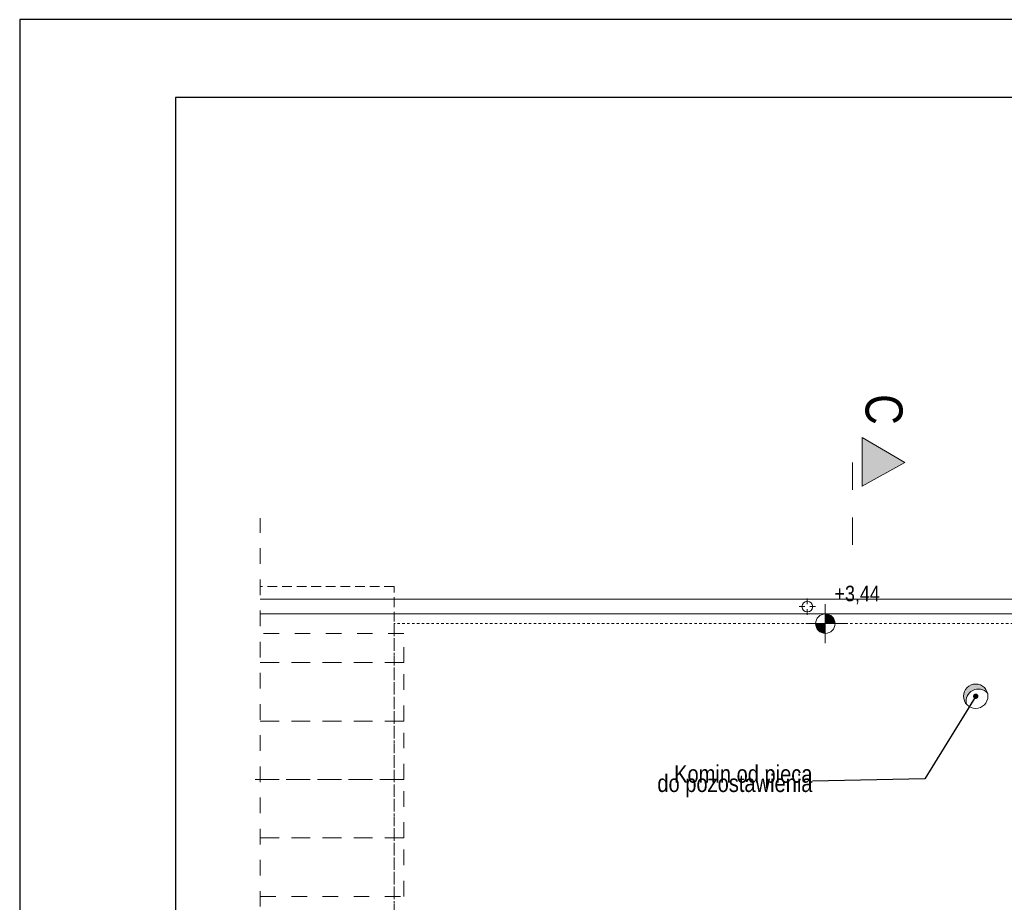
# Model space of a CAD drawing. Extents: x -543332 to -323966, y -9028 to 137422.
# Tile 177 of 250: x -510743 to -500630, y 90501 to 99564. Entities that reach past the tile are written whole.
import ezdxf

# ---------------------------------------------------------------- set-up
doc = ezdxf.new("R2010")
doc.units = 0
doc.header["$MEASUREMENT"] = 0
for name, pattern in [('Dashed', [564.444447, 282.222223, -282.222223]), ('Hidden Line', [50, 25, -25]), ('Krawędzie ukryte', [150, 100, -50]), ('Przerywana', [320, 160, -160])]:
    doc.linetypes.add(name, pattern=pattern)
doc.layers.get('0').update_dxf_attribs({"color": 8})
doc.layers.add('$ IE Tabela', color=7, linetype='Continuous')
doc.layers.add('INWENT RZĘDNE', color=8, linetype='Continuous')
for name, color, linetype, lineweight in [('Arch opisy_Nr_Pióra__21', 8, 'Continuous', 9), ('Arch wykończenie_Nr_Pióra__115', 8, 'Continuous', 13), ('Arch wykończenie_Nr_Pióra__3', 8, 'Continuous', 18), ('INWENT DACH_Nr_Pióra__2', 8, 'Continuous', 13), ('INWENT DACH_Nr_Pióra__21', 8, 'Continuous', 9), ('INWENT OPISY_Nr_Pióra__21', 8, 'Continuous', 9), ('INWENT OPISY_Nr_Pióra__41', 8, 'Continuous', 15), ('INWENT RURY SPUSTOWE_Nr_Pióra__21', 8, 'Continuous', 9), ('INWENT RZĘDNE_Nr_Pióra__21', 8, 'Continuous', 9), ('INWENT.ŚCIANY_Nr_Pióra__21', 8, 'Continuous', 9), ('Istniejące kominy_Nr_Pióra__21', 8, 'Continuous', 9)]:
    doc.layers.add(name, color=color, linetype=linetype, lineweight=lineweight)
doc.styles.add('GENERATED_STYLE_3', font='ARIALN.TTF')
doc.styles.add('GENERATED_STYLE_5', font='ARIALN.TTF')
doc.styles.add('GENERATED_STYLE_7', font='ARIALN.TTF')
doc.dimstyles.new('GENERATED_STYLE__11', dxfattribs={"dimtxt": 0.18, "dimasz": 109.44, "dimexe": 0.18, "dimexo": 0.0625, "dimgap": 0.09, "dimtad": 0, "dimtih": 1, "dimtoh": 1, "dimdec": 4, "dimzin": 0, "dimdsep": 46, "dimcen": 0.09, "dimadec": 0, "dimazin": 0, "dimtfac": 1, "dimtdec": 4, "dimtmove": 0, "dimatfit": 3, "dimldrblk": 'ARROWHEAD_11', "dimfxl": 1, "dimtolj": 1, "dimtzin": 0, "dimarcsym": 0})

# ---------------------------------------------------------------- blocks, each defined once
blk = doc.blocks.new('Koty wysokościowe_36', base_point=(-502468, 80048))
at = {"layer": 'INWENT RZĘDNE_Nr_Pióra__21', "linetype": 'Continuous'}
for points in [[(-502468, 80048), (-502368, 80048), (-502376, 80086), (-502398, 80118), (-502430, 80140), (-502468, 80148)], [(-502468, 80048), (-502568, 80048), (-502561, 80009), (-502539, 79977), (-502507, 79955), (-502468, 79948)]]:
    blk.add_hatch(color=256, dxfattribs=at).paths.add_polyline_path(points, flags=0)
for p, q in [((-502468, 79848), (-502468, 80248)), ((-502668, 80048), (-502268, 80048))]:
    blk.add_line(p, q, dxfattribs=at)
blk.add_circle((-502468, 80048), 100, dxfattribs=at)
at = {"layer": 'INWENT RZĘDNE_Nr_Pióra__21', "insert": (-502373, 80248), "char_height": 160, "attachment_point": 7, "style": 'GENERATED_STYLE_3'}
blk.add_mtext('{+3,44}', dxfattribs=at)
blk = doc.blocks.new('ARROWHEAD_11')
at = {"color": 0, "linetype": 'Continuous', "lineweight": 0}
blk.add_line((0, 0), (-1, 0), dxfattribs=at)
at = {"color": 0, "linetype": 'Continuous', "lineweight": 0, "const_width": 0.25, "flags": 128}
blk.add_lwpolyline([(-0.125, 0, 1), (0.125, 0, 1)], format="xyb", close=True, dxfattribs=at)
blk = doc.blocks.new('a3eee')
at = {"layer": '$ IE Tabela'}
for p, q in [((19730.8, 4176.8), (19730.8, 1206.8)), ((23930.8, 4176.8), (19730.8, 4176.8)), ((19890.8, 4096.8), (19890.8, 1286.8)), ((23840.8, 4096.8), (19890.8, 4096.8))]:
    blk.add_line(p, q, dxfattribs=at)

msp = doc.modelspace()

# ---------------------------------------------------------------- hatches: boundary and pattern name
at = {"layer": 'INWENT OPISY_Nr_Pióra__21', "linetype": 'Continuous'}
msp.add_hatch(color=256, dxfattribs=at).paths.add_polyline_path([(-501652, 95017), (-502088, 94773), (-502088, 95273)], flags=0)
at = {"layer": 'Istniejące kominy_Nr_Pióra__21', "linetype": 'Continuous'}
msp.add_hatch(color=256, dxfattribs=at).paths.add_polyline_path([(-501019, 92536, -0.790608), (-500802, 92647, 0.886866), (-501048, 92617, 0.178147)], flags=0)

# ---------------------------------------------------------------- linework, layer by layer
at = {"layer": 'Arch opisy_Nr_Pióra__21', "linetype": 'Przerywana'}
msp.add_lwpolyline([(-508272, 79896), (-508272, 94445)], dxfattribs=at)
at = {"layer": 'Arch wykończenie_Nr_Pióra__115', "linetype": 'Przerywana'}
for p, q in [((-506798, 93262), (-508272, 93262)), ((-506798, 92962), (-506798, 93262)), ((-506798, 92962), (-508272, 92962)), ((-508272, 92962), (-506798, 92962)), ((-506798, 92362), (-506798, 92962)), ((-506798, 92362), (-508272, 92362)), ((-508272, 92362), (-506798, 92362)), ((-506798, 91762), (-506798, 92362)), ((-506798, 91762), (-508325, 91762)), ((-508325, 91762), (-506798, 91762)), ((-506798, 91162), (-506798, 91762)), ((-506798, 91162), (-508272, 91162)), ((-508272, 91162), (-506798, 91162)), ((-506798, 90562), (-506798, 91162)), ((-508272, 90562), (-506798, 90562))]:
    msp.add_line(p, q, dxfattribs=at)
at = {"layer": 'Arch wykończenie_Nr_Pióra__3', "linetype": 'Continuous'}
msp.add_line((-488783, 93462), (-508272, 93462), dxfattribs=at)
at = {"layer": 'INWENT DACH_Nr_Pióra__2', "linetype": 'Krawędzie ukryte'}
for p, q in [((-506898, 93743), (-508272, 93743)), ((-506898, 90233), (-506898, 93743))]:
    msp.add_line(p, q, dxfattribs=at)
at = {"layer": 'INWENT DACH_Nr_Pióra__21', "linetype": 'Continuous'}
for p, q in [((-502653, 93562), (-502653, 93622)), ((-502678, 93537), (-502738, 93537)), ((-502653, 93512), (-502653, 93452)), ((-502628, 93537), (-502568, 93537))]:
    msp.add_line(p, q, dxfattribs=at)
msp.add_circle((-502653, 93537), 55, dxfattribs=at)
at = {"layer": 'INWENT OPISY_Nr_Pióra__41', "linetype": 'Continuous'}
for p, q in [((-502088, 94773), (-502088, 95273)), ((-501652, 95017), (-502088, 95273)), ((-502088, 94773), (-501652, 95017))]:
    msp.add_line(p, q, dxfattribs=at)
at = {"layer": 'INWENT OPISY_Nr_Pióra__41', "linetype": 'Dashed'}
msp.add_line((-502188, 95017), (-502188, 93917), dxfattribs=at)
at = {"layer": 'INWENT RURY SPUSTOWE_Nr_Pióra__21', "linetype": 'Continuous'}
msp.add_line((-508272, 93612), (-498138, 93612), dxfattribs=at)
at = {"layer": 'INWENT.ŚCIANY_Nr_Pióra__21', "linetype": 'Hidden Line'}
for p, q in [((-498038, 93362), (-506898, 93362)), ((-506898, 93362), (-506898, 90462))]:
    msp.add_line(p, q, dxfattribs=at)
at = {"layer": 'Istniejące kominy_Nr_Pióra__21', "linetype": 'Continuous'}
msp.add_circle((-500923, 92617), 125, dxfattribs=at)
msp.add_arc((-500897, 92566), 125, 40.4044, 193.7251, dxfattribs=at)

# ---------------------------------------------------------------- block references
at = {"layer": '$ IE Tabela', "transparency": 33554687, "xscale": 10, "yscale": 10, "zscale": 10}
msp.add_blockref('a3eee', (-708051, 57796), dxfattribs=at)
at = {"layer": 'INWENT RZĘDNE'}
msp.add_blockref('Koty wysokościowe_36', (-502468, 93362), dxfattribs=at)

# ---------------------------------------------------------------- texts
at = {"layer": 'Arch opisy_Nr_Pióra__21', "linetype": 'Continuous', "insert": (-502600, 91744), "char_height": 180, "width": 1604.33, "attachment_point": 6, "line_spacing_factor": 0.31765, "style": 'GENERATED_STYLE_5'}
msp.add_mtext('{Komin od pieca \\Pdo pozostawienia}', dxfattribs=at)
at = {"layer": 'INWENT OPISY_Nr_Pióra__21', "linetype": 'Continuous', "insert": (-501675, 95561), "char_height": 380, "attachment_point": 2, "rotation": 270, "style": 'GENERATED_STYLE_7'}
msp.add_mtext('{C}', dxfattribs=at)

# ---------------------------------------------------------------- leaders
at = {"layer": 'Arch opisy_Nr_Pióra__21', "linetype": 'Continuous', "annotation_type": 0, "has_hookline": 1, "hookline_direction": 1, "text_width": 1578}
msp.add_leader([(-500923, 92617), (-501447, 91768), (-502600, 91744)], dimstyle='GENERATED_STYLE__11', dxfattribs=at)

doc.saveas('drawing.dxf')
